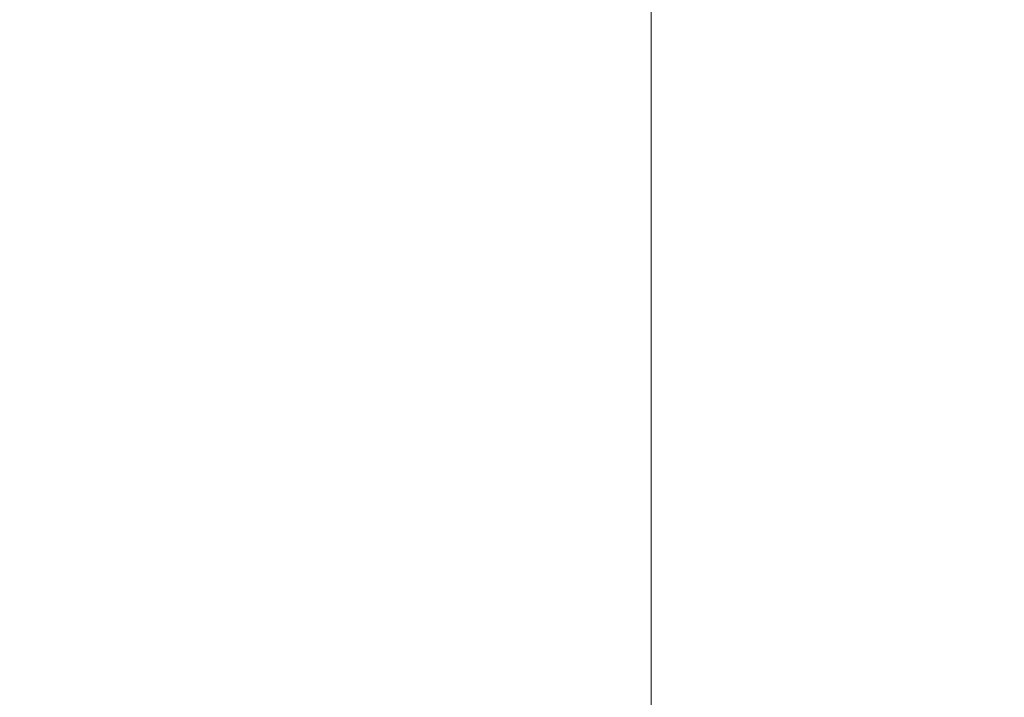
# Model space of a CAD drawing. Header units: millimetres. Extents: x -1000 to -340, y -753 to -30.
# Tile 223 of 256: x -390.0311 to -389.9826, y -642.8687 to -642.8353. Entities that reach past the tile are written whole.
import ezdxf

# ---------------------------------------------------------------- set-up
doc = ezdxf.new("R2010")
doc.units = ezdxf.units.MM
doc.layers.add('Q-SPCQ', color=91, linetype='Continuous')

# ---------------------------------------------------------------- blocks, each defined once
blk = doc.blocks.new('FamilyGeomCombination_36087-View 1')
at = {"layer": 'Q-SPCQ', "lineweight": 9}
mesh = blk.add_polyface(dxfattribs=at)
corners = [(-339.999995, -692.834527, 1216.813227), (-339.999995, -642.834527, 1216.813227), (-1000.000008, -642.834527, 1216.813227), (-1000.000008, -692.834527, 1216.813227)]
mesh.append_faces([[corners[k] for k in face] for face in [(0, 1, 2, 3)]])
mesh = blk.add_polyface(dxfattribs=at)
corners = [(-1000.000008, -692.834527, -624.186755), (-1000.000008, -642.834527, -624.186755), (-339.999995, -642.834527, -624.186755), (-339.999995, -692.834527, -624.186755)]
mesh.append_faces([[corners[k] for k in face] for face in [(0, 1, 2, 3)]])
mesh = blk.add_polyface(dxfattribs=at)
corners = [(-389.999996, -692.834527, 1141.813227), (-909.999978, -692.834527, 1141.813227), (-909.999978, -642.834527, 1141.813227), (-389.999996, -642.834527, 1141.813227)]
mesh.append_faces([[corners[k] for k in face] for face in [(0, 1, 2, 3)]])
mesh = blk.add_polyface(dxfattribs=at)
corners = [(-909.999978, -692.834527, -524.186754), (-389.999996, -692.834527, -524.186754), (-389.999996, -642.834527, -524.186754), (-909.999978, -642.834527, -524.186754)]
mesh.append_faces([[corners[k] for k in face] for face in [(0, 1, 2, 3)]])
mesh = blk.add_polyface(dxfattribs=at)
corners = [(-389.999996, -642.834527, 1141.813227), (-389.999996, -642.834527, -524.186754), (-389.999996, -692.834527, -524.186754), (-389.999996, -692.834527, 1141.813227)]
mesh.append_faces([[corners[k] for k in face] for face in [(0, 1, 2, 3)]])

msp = doc.modelspace()

# ---------------------------------------------------------------- block references
at = {"layer": 'Q-SPCQ', "lineweight": 9}
msp.add_blockref('FamilyGeomCombination_36087-View 1', (0, 0), dxfattribs=at)

# ---------------------------------------------------------------- meshes
at = {"layer": 'Q-SPCQ', "lineweight": 9, "transparency": 33554568}
mesh = msp.add_polyface(dxfattribs=at)
corners = [(-389.999996, -692.834527, 1141.813227), (-389.999996, -642.834527, 1141.813227), (-909.999978, -642.834527, 1141.813227), (-909.999978, -692.834527, 1141.813227)]
mesh.append_faces([[corners[k] for k in face] for face in [(0, 1, 2, 3)]])
mesh = msp.add_polyface(dxfattribs=at)
corners = [(-909.999978, -692.834527, -524.186754), (-909.999978, -642.834527, -524.186754), (-389.999996, -642.834527, -524.186754), (-389.999996, -692.834527, -524.186754)]
mesh.append_faces([[corners[k] for k in face] for face in [(0, 1, 2, 3)]])
mesh = msp.add_polyface(dxfattribs=at)
corners = [(-389.999996, -692.834527, -524.186754), (-389.999996, -642.834527, -524.186754), (-389.999996, -642.834527, 1141.813227), (-389.999996, -692.834527, 1141.813227)]
mesh.append_faces([[corners[k] for k in face] for face in [(0, 1, 2, 3)]])

doc.saveas('drawing.dxf')
